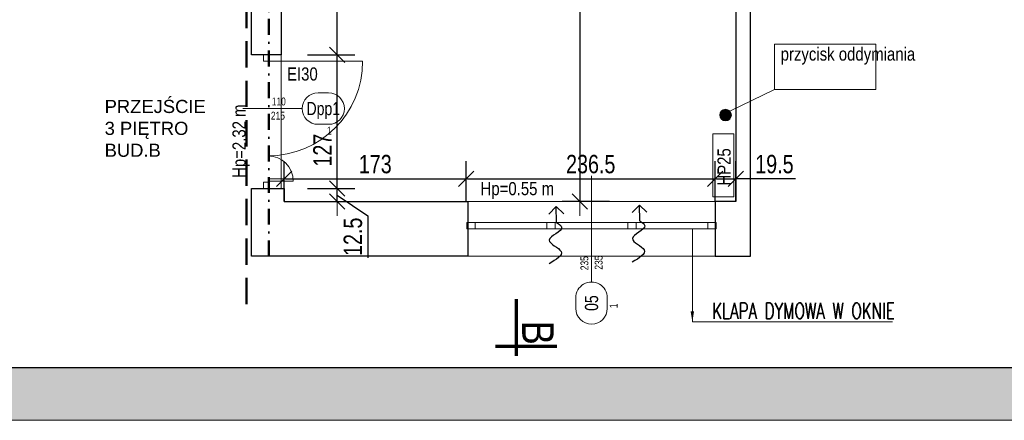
# Model space of a CAD drawing. Header units: millimetres. Extents: x 1390 to 61772, y -2775 to 3946.
# Tile 9 of 24: x 5872 to 6808, y 2139 to 2520. Entities that reach past the tile are written whole.
import ezdxf
from ezdxf import colors
from ezdxf.entities.mleader import LeaderData, LeaderLine
from ezdxf.enums import TextEntityAlignment as Align
from ezdxf.math import Vec2, Vec3

# ---------------------------------------------------------------- set-up
doc = ezdxf.new("R2010")
doc.units = ezdxf.units.MM
doc.linetypes.add('DASHDOT', pattern=[1, 0.5, -0.25, 0, -0.25])
doc.linetypes.add('DASHED', pattern=[0.75, 0.5, -0.25])
for name, color, linetype, lineweight in [('!MARIUSZ', 220, 'Continuous', 35), ('BA_drz', 7, 'Continuous', 18), ('BA_sym', 7, 'Continuous', 18), ('BA_txc', 1, 'Continuous', 18), ('BA_txs', 2, 'Continuous', 18), ('Cienka', 7, 'Continuous', 18), ('mm_Wentylacja', 5, 'Continuous', 50), ('PG_OKNA', 7, 'Continuous', 18), ('PG_PARAPETY_WEWN.', 2, 'Continuous', 18), ('PG_PODCIĄGI', 1, 'DASHED', 18), ('PG_WIDOKOWE_CIENKIE', 1, 'Continuous', 18), ('PG_WYMIARY', 1, 'Continuous', 18), ('PG_ŚCIANY_SŁUPY', 4, 'Continuous', 30), ('Przekrojowa', 60, 'Continuous', 18)]:
    doc.layers.add(name, color=color, linetype=linetype, lineweight=lineweight)
doc.layers.add('BA_pom', color=6, linetype='Continuous', lineweight=18, plot=False)
doc.layers.add('PG_POMOCNICZNE', color=6, linetype='Continuous', lineweight=18, plot=False)
doc.styles.add('BIKTS', font='bikromsw.shx', dxfattribs={"width": 0.85})
doc.styles.add('BIKWYM', font='BIKROMSW.SHX', dxfattribs={"width": 0.8})
doc.styles.add('MKA_ROMANS', font='romans.shx', dxfattribs={"width": 0.7})
doc.styles.get("Standard").update_dxf_attribs({"font": 'arial.ttf'})
doc.dimstyles.new('BA_KR_50', dxfattribs={"dimscale": 0.5, "dimtxt": 25, "dimasz": 1.666667, "dimexe": 24, "dimexo": 0, "dimgap": 0, "dimtad": 0, "dimdec": 1, "dimrnd": 0.5, "dimzin": 9, "dimdsep": 46, "dimtxsty": 'BIKWYM', "dimblk": 'WYM-KR', "dimcen": 0, "dimdle": 20, "dimclrd": 256, "dimclre": 256, "dimclrt": 7, "dimadec": 0, "dimazin": 0, "dimtfac": 0.033333, "dimtdec": 1, "dimtmove": 0, "dimatfit": 3, "dimldrblk": 'WYM-KR', "dimfxl": 40, "dimfxlon": 1, "dimtvp": 0.8, "dimtolj": 1, "dimarcsym": 0})

# ---------------------------------------------------------------- blocks, each defined once
blk = doc.blocks.new('dr1h901')
at = {"color": 0}
blk.add_line((-0.5, 0), (-0.5, 1), dxfattribs=at)
blk.add_line((0, 0.362), (0, -0.266))
blk.add_arc((-0.5, 0), 1, 0, 90, dxfattribs=at)
blk = doc.blocks.new('jamb')
blk.add_lwpolyline([(-0.5, -0.5), (-0.5, 0.5), (0.5, 0.5), (0.5, -0.5)], close=True)
blk = doc.blocks.new('A$C8bf4463d')
at = {"true_color": 0xffffff}
h = blk.add_hatch(color=7, dxfattribs=at)
h.dxf.hatch_style = 1
h.paths.add_polyline_path([(2100, 1485), (0, 1485), (0, 0), (2100, 0)])
h.paths.add_polyline_path([(150, 1435), (2050, 1435), (2050, 50), (150, 50)], flags=16)
at = {"layer": 'Cienka', "color": 1}
blk.add_line((2100, 0), (0, 0), dxfattribs=at)
at = {"layer": 'Przekrojowa', "color": 18, "lineweight": 30, "true_color": 0x000000}
blk.add_line((2050, 50), (150, 50), dxfattribs=at)
blk = doc.blocks.new('WYM-KR')
at = {"linetype": 'ByBlock'}
blk.add_line((11.52, 0), (-11.52, 0), dxfattribs=at)
at = {"color": 7, "linetype": 'ByBlock'}
blk.add_line((6.24, 6.24), (-6.24, -6.24), dxfattribs=at)
blk = doc.blocks.new('*D114')
at = {"layer": 'Defpoints', "color": 0, "transparency": 16777216}
for p in [(6404.44, 2777.87), (6404.44, 2346.87), (6532.94, 2346.87)]:
    blk.add_point(p, dxfattribs=at)
at = {"layer": 'PG_WYMIARY', "lineweight": -2, "transparency": 16777216}
for p, q in [((6404.44, 2777.87), (6421.24, 2777.87)), ((6404.44, 2776.7), (6404.44, 2348.03)), ((6432.44, 2346.87), (6387.64, 2346.87))]:
    blk.add_line(p, q, dxfattribs=at)
at = {"layer": 'PG_WYMIARY', "lineweight": -2, "transparency": 16777216, "xscale": 1.166666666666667, "yscale": 1.166666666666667, "zscale": 1.166666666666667}
for p, rotation in [((6404.44, 2777.87), 90), ((6404.44, 2346.87), 270)]:
    blk.add_blockref('WYM-KR', p, dxfattribs=dict(at, rotation=rotation))
at = {"layer": 'PG_WYMIARY', "color": 7, "transparency": 16777216, "insert": (6390.44, 2562.37), "char_height": 17.5, "attachment_point": 5, "rotation": 90, "style": 'BIKWYM'}
blk.add_mtext('\\A1;431', dxfattribs=at)
blk = doc.blocks.new('*D121')
at = {"layer": 'Defpoints', "color": 0, "transparency": 16777216}
for p in [(6296.44, 2368.45), (6123.44, 2346.87), (6296.44, 2346.87)]:
    blk.add_point(p, dxfattribs=at)
at = {"layer": 'PG_WYMIARY', "lineweight": -2, "transparency": 16777216}
for p, q in [((6123.44, 2346.87), (6123.44, 2385.25)), ((6296.44, 2346.87), (6296.44, 2385.25)), ((6124.61, 2368.45), (6295.27, 2368.45))]:
    blk.add_line(p, q, dxfattribs=at)
at = {"layer": 'PG_WYMIARY', "lineweight": -2, "transparency": 16777216, "xscale": 1.166666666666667, "yscale": 1.166666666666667, "zscale": 1.166666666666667, "rotation": 180}
blk.add_blockref('WYM-KR', (6123.44, 2368.45), dxfattribs=at)
at = {"layer": 'PG_WYMIARY', "lineweight": -2, "transparency": 16777216, "xscale": 1.166666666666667, "yscale": 1.166666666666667, "zscale": 1.166666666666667}
blk.add_blockref('WYM-KR', (6296.44, 2368.45), dxfattribs=at)
at = {"layer": 'PG_WYMIARY', "color": 7, "transparency": 16777216, "insert": (6209.94, 2382.45), "char_height": 17.5, "attachment_point": 5, "style": 'BIKWYM'}
blk.add_mtext('\\A1;173', dxfattribs=at)
blk = doc.blocks.new('*D122')
at = {"layer": 'Defpoints', "color": 0, "transparency": 16777216}
for p in [(6532.94, 2368.45), (6296.44, 2346.87), (6532.94, 2346.87)]:
    blk.add_point(p, dxfattribs=at)
at = {"layer": 'PG_WYMIARY', "lineweight": -2, "transparency": 16777216}
for p, q in [((6296.44, 2346.87), (6296.44, 2385.25)), ((6532.94, 2346.87), (6532.94, 2385.25)), ((6297.61, 2368.45), (6531.77, 2368.45))]:
    blk.add_line(p, q, dxfattribs=at)
at = {"layer": 'PG_WYMIARY', "lineweight": -2, "transparency": 16777216, "xscale": 1.166666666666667, "yscale": 1.166666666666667, "zscale": 1.166666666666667, "rotation": 180}
blk.add_blockref('WYM-KR', (6296.44, 2368.45), dxfattribs=at)
at = {"layer": 'PG_WYMIARY', "lineweight": -2, "transparency": 16777216, "xscale": 1.166666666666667, "yscale": 1.166666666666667, "zscale": 1.166666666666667}
blk.add_blockref('WYM-KR', (6532.94, 2368.45), dxfattribs=at)
at = {"layer": 'PG_WYMIARY', "color": 7, "transparency": 16777216, "insert": (6414.69, 2382.45), "char_height": 17.5, "attachment_point": 5, "style": 'BIKWYM'}
blk.add_mtext('\\A1;236.5', dxfattribs=at)
blk = doc.blocks.new('*D123')
at = {"layer": 'Defpoints', "color": 0, "transparency": 16777216}
for p in [(6552.44, 2368.45), (6532.94, 2346.87), (6552.44, 2346.87)]:
    blk.add_point(p, dxfattribs=at)
at = {"layer": 'PG_WYMIARY', "lineweight": -2, "transparency": 16777216}
for p, q in [((6532.94, 2346.87), (6532.94, 2385.25)), ((6552.44, 2346.87), (6552.44, 2385.25)), ((6534.11, 2368.45), (6551.27, 2368.45)), ((6609.24, 2368.45), (6552.44, 2368.45))]:
    blk.add_line(p, q, dxfattribs=at)
at = {"layer": 'PG_WYMIARY', "lineweight": -2, "transparency": 16777216, "xscale": 1.166666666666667, "yscale": 1.166666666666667, "zscale": 1.166666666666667, "rotation": 180}
blk.add_blockref('WYM-KR', (6532.94, 2368.45), dxfattribs=at)
at = {"layer": 'PG_WYMIARY', "lineweight": -2, "transparency": 16777216, "xscale": 1.166666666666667, "yscale": 1.166666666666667, "zscale": 1.166666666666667}
blk.add_blockref('WYM-KR', (6552.44, 2368.45), dxfattribs=at)
at = {"layer": 'PG_WYMIARY', "color": 7, "transparency": 16777216, "insert": (6589.24, 2382.45), "char_height": 17.5, "attachment_point": 5, "style": 'BIKWYM'}
blk.add_mtext('\\A1;19.5', dxfattribs=at)
blk = doc.blocks.new('*D137')
at = {"layer": 'Defpoints', "color": 0, "transparency": 16777216}
for p in [(6123.44, 2359.37), (6173.68, 2359.37), (6123.44, 2346.87)]:
    blk.add_point(p, dxfattribs=at)
at = {"layer": 'PG_WYMIARY', "lineweight": -2, "transparency": 16777216}
for p, q in [((6145.68, 2359.37), (6190.48, 2359.37)), ((6173.68, 2348.03), (6173.68, 2358.2)), ((6173.68, 2353.12), (6202.73, 2333.43)), ((6145.68, 2346.87), (6190.48, 2346.87)), ((6202.73, 2333.43), (6202.73, 2293.43))]:
    blk.add_line(p, q, dxfattribs=at)
at = {"layer": 'PG_WYMIARY', "lineweight": -2, "transparency": 16777216, "xscale": 1.166666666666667, "yscale": 1.166666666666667, "zscale": 1.166666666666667}
for p, rotation in [((6173.68, 2359.37), 90), ((6173.68, 2346.87), 270)]:
    blk.add_blockref('WYM-KR', p, dxfattribs=dict(at, rotation=rotation))
at = {"layer": 'PG_WYMIARY', "color": 7, "transparency": 16777216, "insert": (6188.73, 2313.43), "char_height": 17.5, "attachment_point": 5, "rotation": 90, "style": 'BIKWYM'}
blk.add_mtext('\\A1;12.5', dxfattribs=at)
blk = doc.blocks.new('*D138')
at = {"layer": 'Defpoints', "color": 0, "transparency": 16777216}
for p in [(6120.44, 2486.37), (6173.68, 2486.37), (6123.44, 2359.37)]:
    blk.add_point(p, dxfattribs=at)
at = {"layer": 'PG_WYMIARY', "lineweight": -2, "transparency": 16777216}
for p, q in [((6145.68, 2486.37), (6190.48, 2486.37)), ((6173.68, 2360.53), (6173.68, 2485.2)), ((6145.68, 2359.37), (6190.48, 2359.37))]:
    blk.add_line(p, q, dxfattribs=at)
at = {"layer": 'PG_WYMIARY', "lineweight": -2, "transparency": 16777216, "xscale": 1.166666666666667, "yscale": 1.166666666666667, "zscale": 1.166666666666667}
for p, rotation in [((6173.68, 2486.37), 90), ((6173.68, 2359.37), 270)]:
    blk.add_blockref('WYM-KR', p, dxfattribs=dict(at, rotation=rotation))
at = {"layer": 'PG_WYMIARY', "color": 7, "transparency": 16777216, "insert": (6159.68, 2395.83), "char_height": 17.5, "attachment_point": 5, "rotation": 90, "style": 'BIKWYM'}
blk.add_mtext('\\A1;127', dxfattribs=at)
blk = doc.blocks.new('*D139')
at = {"layer": 'Defpoints', "color": 0, "transparency": 16777216}
for p in [(6142.94, 2745.87), (6173.68, 2745.87), (6120.44, 2486.37)]:
    blk.add_point(p, dxfattribs=at)
at = {"layer": 'PG_WYMIARY', "lineweight": -2, "transparency": 16777216}
for p, q in [((6145.68, 2745.87), (6190.48, 2745.87)), ((6173.68, 2487.53), (6173.68, 2744.7)), ((6145.68, 2486.37), (6190.48, 2486.37))]:
    blk.add_line(p, q, dxfattribs=at)
at = {"layer": 'PG_WYMIARY', "lineweight": -2, "transparency": 16777216, "xscale": 1.166666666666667, "yscale": 1.166666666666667, "zscale": 1.166666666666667}
for p, rotation in [((6173.68, 2745.87), 90), ((6173.68, 2486.37), 270)]:
    blk.add_blockref('WYM-KR', p, dxfattribs=dict(at, rotation=rotation))
at = {"layer": 'PG_WYMIARY', "color": 7, "transparency": 16777216, "insert": (6159.68, 2616.12), "char_height": 17.5, "attachment_point": 5, "rotation": 90, "style": 'BIKWYM'}
blk.add_mtext('\\A1;259.5', dxfattribs=at)
blk = doc.blocks.new('podciecie')
at = {"layer": 'mm_Wentylacja', "color": 142, "lineweight": 30}
for p, q in [((23288, -37575.5), (23288, -37590.5)), ((23288, -37590.5), (23280.93, -37583.43)), ((23288, -37590.5), (23295.07, -37583.43))]:
    blk.add_line(p, q, dxfattribs=at)
blk.add_spline([(23288, -37575.5), (23283.25, -37570.75), (23295.25, -37558.75), (23284.25, -37547.75), (23295.75, -37536.25)], degree=3, dxfattribs=at)
blk = doc.blocks.new('symdrz')
blk.add_lwpolyline([(-10, -30, -1), (-10, 30), (10, 30, -1), (10, -30)], format="xyb", close=True)
at = {"style": 'BIKTS', "width": 0.8}
blk.add_attdef('SZERDRZ', text='', height=25, dxfattribs=at).set_placement((77.1, 8.8), align=Align.CENTER)
blk.add_attdef('SYMDRZ', text='', height=25, dxfattribs=at).set_placement((0, 0), align=Align.MIDDLE)
blk.add_attdef('WYSDRZ', text='', height=25, dxfattribs=at).set_placement((77.1, -9.5), align=Align.TOP_CENTER)

msp = doc.modelspace()

# ---------------------------------------------------------------- hatches: boundary and pattern name
at = {"layer": 'PG_WYMIARY', "true_color": 0x939598}
h = msp.add_hatch(color=252, dxfattribs=at)
h.dxf.hatch_style = 1
h.paths.add_polyline_path([(6548.34, 2429.18, 1), (6537.27, 2429.18, 1)])

# ---------------------------------------------------------------- linework, layer by layer
at = {"layer": '!MARIUSZ', "color": 18, "linetype": 'DASHED', "lineweight": 50, "ltscale": 50, "true_color": 0x000000}
msp.add_lwpolyline([(6087.44, 3099.37), (6087.44, 2241.52)], dxfattribs=at)
at = {"layer": 'BA_drz', "color": 18, "true_color": 0x000000}
msp.add_line((6107.94, 2366.37), (6131.94, 2366.37), dxfattribs=at)
msp.add_arc((6107.94, 2366.37), 24, 0, 90, dxfattribs=at)
at = {"layer": 'BA_sym', "color": 18, "true_color": 0x000000}
msp.add_line((6415.44, 2371.38), (6415.44, 2270.35), dxfattribs=at)
at = {"layer": 'PG_OKNA', "color": 18, "true_color": 0x000000}
msp.add_lwpolyline([(6296.94, 2326.87), (6296.94, 2320.87), (6533.94, 2320.87), (6533.94, 2326.87), (6296.94, 2326.87)], dxfattribs=at)
for points in [[(6296.94, 2326.87), (6304.94, 2326.87), (6304.94, 2320.87), (6296.94, 2320.87)], [(6372.94, 2326.87), (6380.94, 2326.87), (6380.94, 2320.87), (6372.94, 2320.87)], [(6457.94, 2326.87), (6449.94, 2326.87), (6449.94, 2320.87), (6457.94, 2320.87)], [(6525.94, 2326.87), (6533.94, 2326.87), (6533.94, 2320.87), (6525.94, 2320.87)]]:
    msp.add_lwpolyline(points, close=True, dxfattribs=at)
at = {"layer": 'PG_PARAPETY_WEWN.', "color": 18, "true_color": 0x000000}
for points in [[(6532.94, 2346.87), (6296.44, 2346.87)], [(6296.44, 2294.87), (6532.94, 2294.87)]]:
    msp.add_lwpolyline(points, dxfattribs=at)
at = {"layer": 'PG_PODCIĄGI', "color": 18, "linetype": 'DASHDOT', "lineweight": 50, "ltscale": 30, "true_color": 0x000000}
msp.add_line((6108.69, 2294.87), (6108.69, 3094.37), dxfattribs=at)
at = {"layer": 'PG_POMOCNICZNE'}
msp.add_lwpolyline([(6120.44, 2745.87), (6258.44, 2745.87), (6258.44, 2741.87), (6284.44, 2741.87), (6284.44, 2805.87), (6408.44, 2805.86), (6408.44, 2768.87), (6537.09, 2768.87), (6537.44, 2733.37), (6552.44, 2733.37), (6552.44, 2346.87), (6123.44, 2346.87), (6123.44, 2359.37), (6120.44, 2359.37), (6120.44, 2745.87)], dxfattribs=at)
at = {"layer": 'PG_WIDOKOWE_CIENKIE', "color": 18, "lineweight": 70, "true_color": 0x000000}
for p, q in [((6344.22, 2200.21), (6344.22, 2254.21)), ((6382.47, 2208.96), (6324.22, 2208.96))]:
    msp.add_line(p, q, dxfattribs=at)
at = {"layer": 'PG_WIDOKOWE_CIENKIE', "color": 18, "true_color": 0x000000}
msp.add_lwpolyline([(6530.77, 2411.28), (6550.77, 2411.28), (6550.77, 2351.28), (6530.77, 2351.28)], close=True, dxfattribs=at)
at = {"layer": 'PG_WYMIARY', "color": 18, "true_color": 0x000000}
msp.add_line((6546.9, 2432.9), (6589.41, 2453.64), dxfattribs=at)
msp.add_lwpolyline([(6589.41, 2496.67), (6685.49, 2496.67), (6685.49, 2453.64), (6589.41, 2453.64)], close=True, dxfattribs=at)
msp.add_circle((6542.81, 2429.18), 5.53, dxfattribs=at)
at = {"layer": 'PG_ŚCIANY_SŁUPY', "color": 18, "true_color": 0x000000}
for points in [[(6125.44, 3094.37), (6125.44, 3021.37), (6120.44, 3021.37), (6120.44, 2486.37), (6092.44, 2486.37), (6092.44, 3094.37), (6124.94, 3094.37)], [(6552.44, 2733.37), (6552.44, 2346.87), (6532.94, 2346.87), (6532.94, 2294.87), (6566.44, 2294.87), (6566.44, 2346.87), (6566.44, 2733.37), (6552.44, 2733.37)]]:
    msp.add_lwpolyline(points, dxfattribs=at)
msp.add_lwpolyline([(6092.44, 2359.37), (6123.44, 2359.37), (6123.44, 2346.87), (6297.94, 2346.87), (6297.94, 2294.87), (6092.44, 2294.87)], close=True, dxfattribs=at)

# ---------------------------------------------------------------- block references
at = {"layer": 'BA_drz', "color": 18, "true_color": 0x000000, "extrusion": (0, 0, -1), "xscale": -90, "yscale": 89.99999999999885, "zscale": 90, "rotation": 90}
msp.add_blockref('dr1h901', (-6107.94, 2435.37), dxfattribs=at)
at = {"layer": 'BA_drz', "color": 18, "true_color": 0x000000, "xscale": -5.5, "yscale": 5.999999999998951, "zscale": 5.5}
for p in [(6106.44, 2483.37), (6106.44, 2362.37)]:
    msp.add_blockref('jamb', p, dxfattribs=at)
at = {"layer": 'BA_sym', "color": 18, "true_color": 0x000000}
ref = msp.add_blockref('symdrz', (6160.54, 2435.37), dxfattribs=dict(at, xscale=0.5000000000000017, yscale=0.5000000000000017, zscale=0.5000000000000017, rotation=4.729105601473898e-06))
ref.add_attrib('Symdrz', 'Dpp1', dxfattribs={"height": 12.5, "rotation": 0, "style": 'BIKTS', "width": 0.8}).set_placement((6160.54, 2435.37), align=Align.MIDDLE_CENTER)
ref.add_attrib('Szerdrz', '110', dxfattribs={"layer": 'BA_txc', "height": 7.5, "rotation": 0, "style": 'BIKTS', "width": 0.8}).set_placement((6118.22, 2442.12), align=Align.MIDDLE_CENTER)
ref.add_attrib('Wysdrz', '215', dxfattribs={"layer": 'BA_txc', "height": 7.5, "rotation": 0, "style": 'BIKTS', "width": 0.8}).set_placement((6117.42, 2428.62), align=Align.MIDDLE_CENTER)
ref.add_attrib('Sztuk', '1', (6163.96, 2410.62), dxfattribs={"layer": 'BA_pom', "height": 7.5, "rotation": 0, "style": 'BIKTS', "width": 0.8})
ref = msp.add_blockref('symdrz', (6415.44, 2250.35), dxfattribs=dict(at, xscale=-0.5000000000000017, yscale=0.5000000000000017, zscale=0.5000000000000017, rotation=89.99999527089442))
ref.add_attrib('Symdrz', '05', dxfattribs={"height": 12.5, "rotation": 90, "style": 'BIKTS', "width": 0.8}).set_placement((6415.44, 2250.35), align=Align.MIDDLE_CENTER)
ref.add_attrib('Szerdrz', '235', dxfattribs={"layer": 'BA_txc', "height": 7.5, "rotation": 90, "style": 'BIKTS', "width": 0.8}).set_placement((6408.69, 2288.28), align=Align.MIDDLE_CENTER)
ref.add_attrib('Wysdrz', '235', dxfattribs={"layer": 'BA_txc', "height": 7.5, "rotation": 90, "style": 'BIKTS', "width": 0.8}).set_placement((6422.19, 2288.85), align=Align.MIDDLE_CENTER)
ref.add_attrib('Sztuk', '1', (6440.19, 2245.5), dxfattribs={"layer": 'BA_pom', "height": 7.5, "rotation": 90, "style": 'BIKTS', "width": 0.8})
at = {"layer": 'mm_Wentylacja', "color": 18, "lineweight": 30, "true_color": 0x000000, "rotation": 181.0874053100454}
for p in [(30379.11, -34799.65), (30458.1, -34798.16)]:
    msp.add_blockref('podciecie', p, dxfattribs=at)
at = {"layer": 'PG_WIDOKOWE_CIENKIE', "color": 18, "lineweight": 30, "true_color": 0x000000}
msp.add_blockref('A$C8bf4463d', (5340.05, 2138.83), dxfattribs=at)

# ---------------------------------------------------------------- texts
at = {"layer": 'BA_txs', "color": 18, "true_color": 0x000000, "style": 'BIKTS', "width": 0.85}
for s, p in [('EI30', (6126.06, 2462)), ('Hp=0.55 m', (6309.96, 2352.97))]:
    msp.add_text(s, height=12.5, dxfattribs=at).set_placement(p)
for s, height, rotation, p in [('Hp=2.32 m', 12.5, 90, (6086.71, 2369.39)), ('HP25', 12.5, 90, (6547.62, 2362.07)), ('B', 30, 270, (6349.51, 2233.44))]:
    msp.add_text(s, height=height, rotation=rotation, dxfattribs=at).set_placement(p)
at = {"layer": 'BA_txs', "color": 18, "true_color": 0x000000, "insert": (6595.14, 2493.47), "char_height": 12.5, "width": 156.5, "attachment_point": 1, "style": 'BIKTS'}
msp.add_mtext('przycisk oddymiania', dxfattribs=at)
at = {"layer": 'BA_txs', "color": 18, "true_color": 0x000000, "insert": (5952.77, 2443.63), "char_height": 12.5, "attachment_point": 1}
msp.add_mtext_dynamic_manual_height_columns('PRZEJŚCIE\\P3 PIĘTRO\\PBUD.B', width=398.1585, gutter_width=12.5, heights=[0], dxfattribs=at)

# ---------------------------------------------------------------- dimensions: what is measured, and where the dimension line sits
at = {"layer": 'PG_WYMIARY', "color": 18, "true_color": 0x000000}
for base, p1, p2, picture, middle in [((6404.44, 2346.87), (6404.44, 2777.87), (6532.94, 2346.87), '*D114', (6390.44, 2562.37)), ((6173.68, 2745.87), (6120.44, 2486.37), (6142.94, 2745.87), '*D139', (6159.68, 2616.12))]:
    dim = msp.add_linear_dim(base=base, p1=p1, p2=p2, angle=90, dimstyle='BA_KR_50', override={"dimscale": 0.7, "dimtmove": 1}, dxfattribs=at)
    dim.commit()
    dim.dimension.update_dxf_attribs({"geometry": picture, "text_midpoint": middle})
for base, p1, p2, picture, middle in [((6173.68, 2486.37), (6123.44, 2359.37), (6120.44, 2486.37), '*D138', (6173.68, 2395.83)), ((6173.68, 2359.37), (6123.44, 2346.87), (6123.44, 2359.37), '*D137', (6202.73, 2333.43))]:
    dim = msp.add_linear_dim(base=base, p1=p1, p2=p2, angle=90, dimstyle='BA_KR_50', override={"dimscale": 0.7, "dimtmove": 1}, dxfattribs=at)
    dim.commit()
    dim.dimension.update_dxf_attribs({"geometry": picture, "text_midpoint": middle, "dimtype": 160})
for base, p1, p2, picture, middle in [((6296.44, 2368.45), (6123.44, 2346.87), (6296.44, 2346.87), '*D121', (6209.94, 2382.45)), ((6532.94, 2368.45), (6296.44, 2346.87), (6532.94, 2346.87), '*D122', (6414.69, 2382.45))]:
    dim = msp.add_linear_dim(base=base, p1=p1, p2=p2, dimstyle='BA_KR_50', override={"dimscale": 0.7, "dimtmove": 1}, dxfattribs=at)
    dim.commit()
    dim.dimension.update_dxf_attribs({"geometry": picture, "text_midpoint": middle})
dim = msp.add_linear_dim(base=(6552.44, 2368.45), p1=(6532.94, 2346.87), p2=(6552.44, 2346.87), dimstyle='BA_KR_50', override={"dimscale": 0.7, "dimtmove": 1}, dxfattribs=at)
dim.commit()
dim.dimension.update_dxf_attribs({"geometry": '*D123', "text_midpoint": (6589.24, 2368.45), "dimtype": 160})

# ---------------------------------------------------------------- leaders
at = {"layer": 'BA_txs', "color": 18, "true_color": 0x000000}
ml = msp.add_multileader_mtext('Standard', dxfattribs=at)
ml.set_content('KLAPA DYMOWA W OKNIE', color=(0, 0, 0), style='MKA_ROMANS')
ml.set_leader_properties(color=256, linetype='ByLayer', lineweight=-1)
ml.build(insert=Vec2(0, 0))
ml.multileader.update_dxf_attribs({"text_left_attachment_type": 5, "text_right_attachment_type": 5, "dogleg_length": 20, "arrow_head_size": 10})
ctx = ml.context
ctx.base_point, ctx.char_height, ctx.arrow_head_size, ctx.landing_gap_size, ctx.plane_origin = Vec3(6529.46, 2232.49), 15, 10, 0.6, Vec3(6800.92, 2744.81)
ctx.left_attachment, ctx.right_attachment = 5, 5
notes = []
notes.append((ctx, [(0, (1, 1, 0), (6511.24, 2232.49), (1, 0), 18.22, [(1, [(6511.24, 2232.49), (6511.24, 2320.87)], 0, [])])]))
ctx.mtext.insert, ctx.mtext.rotation, ctx.mtext.width, ctx.mtext.line_spacing_factor, ctx.mtext.flow_direction = Vec3(6530.06, 2250.49), 6.283185, 375.0388, 0.9, 5
for ctx, leaders in notes:
    for number, flags, end, landing, length, lines in leaders:
        leader = LeaderData()
        leader.index, (leader.has_last_leader_line, leader.has_dogleg_vector, leader.attachment_direction) = number, flags
        leader.last_leader_point, leader.dogleg_vector, leader.dogleg_length = Vec3(end), Vec3(landing), length
        for number, points, colour, breaks in lines:
            line = LeaderLine()
            line.index, line.vertices, line.color, line.breaks = number, Vec3.list(points), colors.encode_raw_color(colour), breaks
            leader.lines.append(line)
        ctx.leaders.append(leader)

doc.saveas('drawing.dxf')
